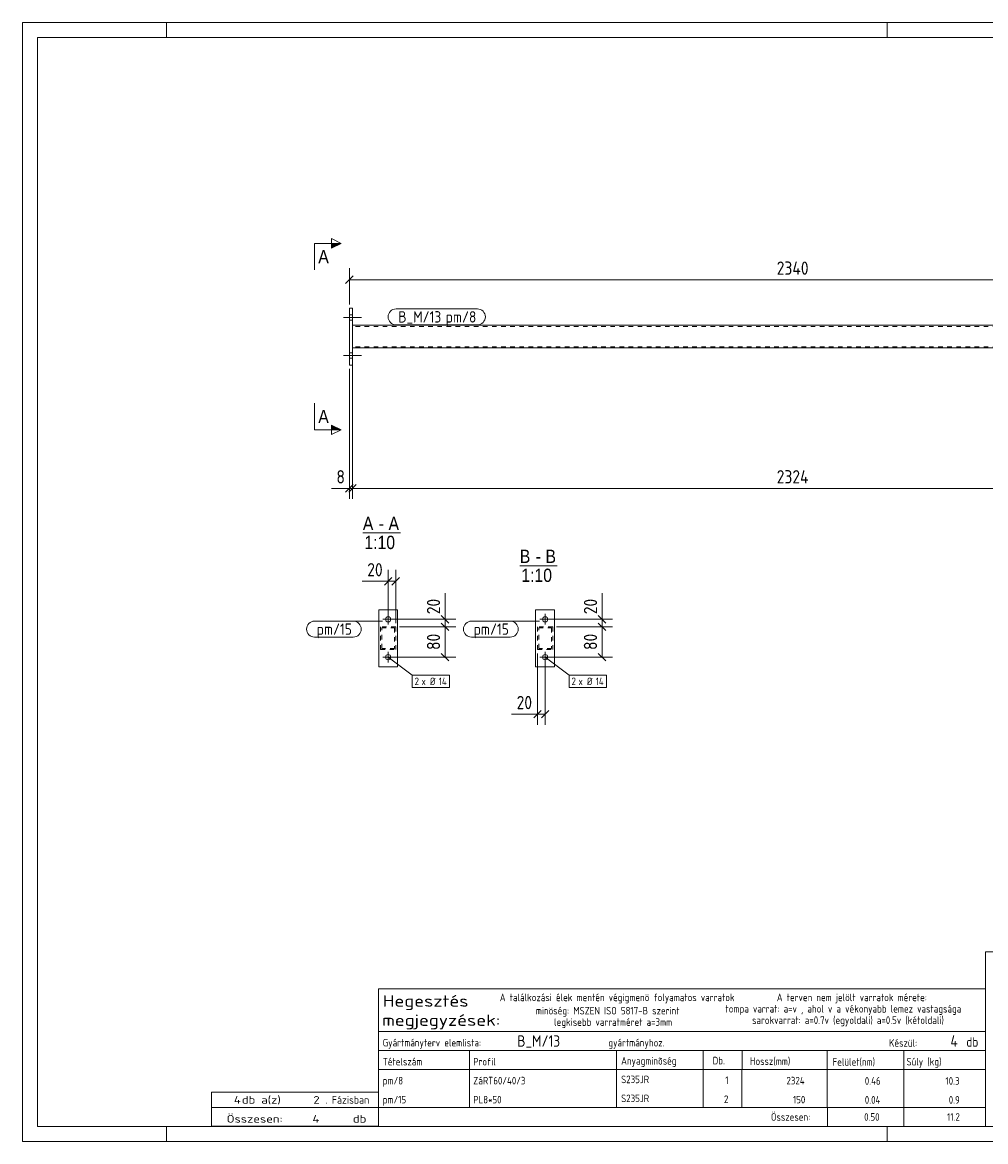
# Model space of a CAD drawing. Header units: millimetres. Extents: x 1 to 419, y 1 to 296.
# Tile 1 of 2: x 1 to 255, y 1 to 296. Entities that reach past the tile are written whole.
import ezdxf

# ---------------------------------------------------------------- set-up
doc = ezdxf.new("R2010")
doc.units = ezdxf.units.MM
doc.header["$LTSCALE"] = 0.6
doc.linetypes.add('XKITLINE00', pattern=[0])
doc.linetypes.add('XKITLINE02', pattern=[4, 2, -2])
for name, color, linetype, lineweight in [('Bolt', 7, 'Continuous', 0), ('BoltMark', 3, 'Continuous', 0), ('DrawingSheet', 5, 'Continuous', 0), ('OtherObjectType', 1, 'Continuous', 0), ('Part', 2, 'Continuous', 0), ('PartMark', 3, 'Continuous', 0), ('Section', 6, 'Continuous', 0), ('Z-DIMENSIONS', 1, 'Continuous', 0)]:
    doc.layers.add(name, color=color, linetype=linetype, lineweight=lineweight)
doc.styles.add('ARIAL', font='ARIAL.TTF')
doc.styles.add('ISOCPEUR', font='ISOCPEUR.TTF')

msp = doc.modelspace()

# ---------------------------------------------------------------- hatches: boundary and pattern name
at = {"layer": 'Section'}
for points in [[(82.5, 237.75), (85, 237.75), (82.5, 236.5)], [(82.5, 189.87), (85, 188.62), (82.5, 188.62)]]:
    msp.add_hatch(color=6, dxfattribs=at).paths.add_polyline_path(points, flags=17)

# ---------------------------------------------------------------- linework, layer by layer
at = {"layer": 'Bolt', "color": 3, "linetype": 'XKITLINE00', "lineweight": 0}
for p, q in [((87.2, 218.88), (88, 218.88)), ((85.65, 218.18), (90.4, 218.18)), ((87.2, 217.48), (88, 217.48)), ((85.65, 208.18), (90.4, 208.18)), ((87.2, 208.88), (88, 208.88)), ((87.2, 207.48), (88, 207.48)), ((98.82, 138.68), (96.02, 138.68)), ((97.42, 137.28), (97.42, 140.08)), ((137.4, 138.68), (140.2, 138.68)), ((138.8, 137.28), (138.8, 140.08)), ((97.42, 127.28), (97.42, 130.08)), ((138.8, 127.28), (138.8, 130.08)), ((98.82, 128.68), (96.02, 128.68)), ((137.4, 128.68), (140.2, 128.68))]:
    msp.add_line(p, q, dxfattribs=at)
for centre in [(97.42, 138.68), (138.8, 138.68), (97.42, 128.68), (138.8, 128.68)]:
    msp.add_circle(centre, 0.7, dxfattribs=at)
at = {"layer": 'BoltMark', "color": 7, "linetype": 'XKITLINE00', "lineweight": 0}
for p, q in [((97.42, 128.68), (103.79, 123.92)), ((138.8, 128.68), (145.16, 123.92)), ((103.79, 123.92), (113.58, 123.92)), ((103.79, 120.72), (103.79, 123.92)), ((113.58, 120.72), (113.58, 123.92)), ((145.16, 123.92), (154.95, 123.92)), ((145.16, 120.72), (145.16, 123.92)), ((154.95, 120.72), (154.95, 123.92)), ((103.79, 120.72), (113.58, 120.72)), ((145.16, 120.72), (154.95, 120.72))]:
    msp.add_line(p, q, dxfattribs=at)
at = {"layer": 'DrawingSheet', "color": 2, "linetype": 'XKITLINE00', "lineweight": 0}
for p, q in [((419, 296), (1, 296)), ((1, 296), (1, 1)), ((39, 292), (39, 296)), ((229, 292), (229, 296)), ((39, 1), (39, 5)), ((229, 1), (229, 5)), ((1, 1), (419, 1))]:
    msp.add_line(p, q, dxfattribs=at)
at = {"layer": 'DrawingSheet', "color": 3, "linetype": 'XKITLINE00', "lineweight": 0}
for p, q in [((415, 292), (5, 292)), ((5, 292), (5, 5)), ((5, 5), (415, 5))]:
    msp.add_line(p, q, dxfattribs=at)
at = {"layer": 'OtherObjectType', "color": 6, "linetype": 'XKITLINE00', "lineweight": 0}
for p, q in [((90.75, 161.43), (100.63, 161.43)), ((132.12, 152.77), (142.01, 152.77))]:
    msp.add_line(p, q, dxfattribs=at)
at = {"layer": 'OtherObjectType', "color": 7, "linetype": 'XKITLINE00', "lineweight": 0}
for p, q in [((254.84, 51.05), (254.84, 6.75)), ((254.84, 51.05), (415, 51.05)), ((94.84, 30.01), (94.84, 41.26)), ((94.84, 41.26), (254.84, 41.26)), ((254.84, 41.26), (254.84, 30.01)), ((94.84, 30.01), (254.84, 30.01)), ((94.84, 30.01), (254.84, 30.01)), ((94.84, 30.01), (94.84, 25.01)), ((254.84, 30.01), (254.84, 25.01)), ((94.84, 25.01), (254.84, 25.01)), ((94.84, 25.01), (94.84, 20.01)), ((118.84, 25.01), (118.84, 20.01)), ((157.61, 20.01), (157.61, 25.01)), ((180.5, 25.01), (180.5, 20.01)), ((190.7, 25), (190.7, 20.13)), ((213.15, 25.01), (213.15, 20.01)), ((233.33, 25.01), (233.33, 20.01)), ((254.84, 25.01), (254.84, 20.01)), ((94.84, 20.01), (254.84, 20.01)), ((94.84, 20.01), (94.84, 15.01)), ((118.84, 20.01), (118.84, 15.01)), ((157.61, 15.01), (157.61, 20.01)), ((180.5, 20.01), (180.5, 15.01)), ((190.67, 20), (190.67, 15)), ((213.18, 20.01), (213.18, 15.01)), ((233.33, 20.01), (233.33, 15.01)), ((254.84, 20.01), (254.84, 15.01)), ((94.84, 15), (94.84, 10)), ((118.84, 15), (118.84, 10)), ((157.61, 10), (157.61, 15)), ((180.5, 15), (180.5, 10)), ((190.67, 15), (190.67, 10)), ((213.18, 15), (213.18, 10)), ((233.33, 15), (233.33, 10)), ((254.84, 15), (254.84, 10)), ((50.84, 10), (50.84, 14)), ((50.84, 14), (94.84, 14)), ((94.84, 10), (94.84, 14)), ((50.84, 10), (94.84, 10)), ((50.85, 5.02), (50.84, 9.99)), ((50.84, 9.98), (94.74, 9.98)), ((94.84, 10), (254.84, 10)), ((94.84, 10), (94.84, 5)), ((213.19, 10), (213.19, 5)), ((233.31, 10), (233.31, 5)), ((254.84, 10), (254.84, 5)), ((50.89, 5.03), (94.79, 5.03)), ((94.84, 5), (254.84, 5))]:
    msp.add_line(p, q, dxfattribs=at)
at = {"layer": 'Part', "color": 2, "linetype": 'XKITLINE00', "lineweight": 0}
for p, q in [((87.2, 205.68), (87.2, 220.68)), ((88, 220.68), (87.2, 220.68)), ((88, 205.68), (88, 220.68)), ((320.4, 216.18), (88, 216.18)), ((320.4, 210.18), (88, 210.18)), ((88, 205.68), (87.2, 205.68)), ((94.92, 141.18), (94.92, 126.18)), ((99.92, 141.18), (94.92, 141.18)), ((99.92, 141.18), (99.92, 126.18)), ((136.3, 126.18), (136.3, 141.18)), ((136.3, 141.18), (141.3, 141.18)), ((141.3, 126.18), (141.3, 141.18)), ((99.92, 126.18), (94.92, 126.18)), ((136.3, 126.18), (141.3, 126.18))]:
    msp.add_line(p, q, dxfattribs=at)
at = {"layer": 'Part', "color": 7, "linetype": 'XKITLINE02', "lineweight": 0}
for p, q in [((88, 210.18), (88, 216.18)), ((320.4, 215.88), (88, 215.88)), ((320.4, 210.48), (88, 210.48)), ((99.42, 136.68), (95.42, 136.68)), ((95.42, 136.68), (95.42, 130.68)), ((95.72, 130.98), (95.72, 136.38)), ((95.72, 136.38), (99.12, 136.38)), ((99.12, 136.38), (99.12, 130.98)), ((99.42, 130.68), (99.42, 136.68)), ((140.8, 136.68), (136.8, 136.68)), ((136.8, 136.68), (136.8, 130.68)), ((137.1, 130.98), (137.1, 136.38)), ((137.1, 136.38), (140.5, 136.38)), ((140.5, 136.38), (140.5, 130.98)), ((140.8, 130.68), (140.8, 136.68)), ((95.42, 130.68), (99.42, 130.68)), ((99.12, 130.98), (95.72, 130.98)), ((136.8, 130.68), (140.8, 130.68)), ((140.5, 130.98), (137.1, 130.98))]:
    msp.add_line(p, q, dxfattribs=at)
at = {"layer": 'PartMark', "color": 7, "linetype": 'XKITLINE00', "lineweight": 0}
for p, q in [((99.5, 220.48), (120.94, 220.48)), ((99.5, 216.28), (120.94, 216.28)), ((78, 138.18), (88.22, 138.18)), ((95.95, 138.15), (88.22, 138.18)), ((119.38, 138.18), (129.6, 138.18)), ((137.33, 138.15), (129.6, 138.18)), ((78, 133.98), (88.22, 133.98)), ((119.38, 133.98), (129.6, 133.98))]:
    msp.add_line(p, q, dxfattribs=at)
for centre, start, end in [((99.5, 218.38), 90, 270), ((120.94, 218.38), 270, 90), ((78, 136.08), 90, 270), ((88.22, 136.08), 270, 90), ((119.38, 136.08), 90, 270), ((129.6, 136.08), 270, 90)]:
    msp.add_arc(centre, 2.1, start, end, dxfattribs=at)
at = {"layer": 'Section', "color": 6, "linetype": 'XKITLINE00', "lineweight": 0}
for p, q in [((82.5, 236.5), (82.5, 239)), ((82.5, 239), (85, 237.75)), ((78, 237.75), (78, 230.75)), ((78, 237.75), (85, 237.75)), ((85, 237.75), (82.5, 236.5)), ((78, 188.62), (78, 195.62)), ((85, 188.62), (82.5, 189.87)), ((82.5, 189.87), (82.5, 187.37)), ((78, 188.62), (85, 188.62)), ((85, 188.62), (82.5, 187.37))]:
    msp.add_line(p, q, dxfattribs=at)
at = {"layer": 'Z-DIMENSIONS', "color": 7, "linetype": 'XKITLINE00', "lineweight": 0}
for p, q in [((87.2, 221.68), (87.2, 231.23)), ((88.19, 229.17), (86.21, 227.19)), ((87.2, 228.18), (321.2, 228.18)), ((88, 209.18), (88, 170.38)), ((88, 209.18), (88, 170.38)), ((87.2, 204.68), (87.2, 170.38)), ((88.19, 174.17), (86.21, 172.19)), ((88.99, 174.17), (87.01, 172.19)), ((88.99, 174.17), (87.01, 172.19)), ((87.2, 173.18), (82.47, 173.18)), ((87.2, 173.18), (82.47, 173.18)), ((87.2, 173.18), (88, 173.18)), ((88, 173.18), (320.4, 173.18)), ((97.42, 139.68), (97.42, 151.73)), ((99.42, 137.68), (99.42, 151.73)), ((97.42, 148.68), (90.59, 148.68)), ((97.42, 148.68), (90.59, 148.68)), ((98.41, 149.67), (96.43, 147.69)), ((97.42, 148.68), (99.42, 148.68)), ((100.41, 149.67), (98.43, 147.69)), ((112.42, 138.68), (112.42, 145.52)), ((112.42, 138.68), (112.42, 145.52)), ((153.8, 138.68), (153.8, 145.52)), ((153.8, 138.68), (153.8, 145.52)), ((98.42, 138.68), (115.22, 138.68)), ((111.43, 139.67), (113.41, 137.69)), ((112.42, 136.68), (112.42, 138.68)), ((139.8, 138.68), (156.6, 138.68)), ((152.81, 139.67), (154.79, 137.69)), ((153.8, 136.68), (153.8, 138.68)), ((100.42, 136.68), (115.22, 136.68)), ((100.42, 136.68), (115.22, 136.68)), ((111.43, 137.67), (113.41, 135.69)), ((111.43, 137.67), (113.41, 135.69)), ((112.42, 128.68), (112.42, 136.68)), ((141.8, 136.68), (156.6, 136.68)), ((141.8, 136.68), (156.6, 136.68)), ((152.81, 137.67), (154.79, 135.69)), ((152.81, 137.67), (154.79, 135.69)), ((153.8, 128.68), (153.8, 136.68)), ((98.42, 128.68), (115.22, 128.68)), ((111.43, 129.67), (113.41, 127.69)), ((136.8, 129.68), (136.8, 110.88)), ((138.8, 127.68), (138.8, 110.88)), ((139.8, 128.68), (156.6, 128.68)), ((152.81, 129.67), (154.79, 127.69)), ((136.8, 113.68), (129.96, 113.68)), ((136.8, 113.68), (129.96, 113.68)), ((137.79, 114.67), (135.81, 112.69)), ((136.8, 113.68), (138.8, 113.68)), ((139.79, 114.67), (137.81, 112.69))]:
    msp.add_line(p, q, dxfattribs=at)
at = {"layer": 'Z-DIMENSIONS', "color": 3}
for p in [(87.2, 228.18), (87.2, 173.18), (88, 173.18), (88, 173.18), (97.42, 148.68), (99.42, 148.68), (112.42, 138.68), (153.8, 138.68), (112.42, 136.68), (112.42, 136.68), (153.8, 136.68), (153.8, 136.68), (112.42, 128.68), (153.8, 128.68), (136.8, 113.68), (138.8, 113.68)]:
    msp.add_point(p, dxfattribs=at)

# ---------------------------------------------------------------- texts
at = {"layer": 'BoltMark', "color": 3, "style": 'ISOCPEUR', "width": 0.85}
for s, p in [('2', (104.39, 121.32)), ('x Ø', (106.19, 121.32)), ('14', (110.74, 121.32)), ('2', (145.76, 121.32)), ('x Ø', (147.57, 121.32)), ('14', (152.12, 121.32))]:
    msp.add_text(s, height=2, dxfattribs=at).set_placement(p)
at = {"layer": 'OtherObjectType', "color": 6, "style": 'ARIAL', "width": 0.85}
for s, p in [('A', (90.75, 162.18)), ('A', (97.52, 162.18)), ('-', (94.91, 162.18)), ('1:10', (91.15, 157.18)), ('B', (132.12, 153.52)), ('B', (138.89, 153.52)), ('-', (136.29, 153.52)), ('1:10', (132.52, 148.52))]:
    msp.add_text(s, height=3.5, dxfattribs=at).set_placement(p)
at = {"layer": 'OtherObjectType', "color": 7, "style": 'ISOCPEUR'}
for s, height, width, p in [('Hegesztés', 3, 1.19, (95.99, 36.57)), ('A találkozási élek mentén végigmenö folyamatos varratok', 2, 0.85, (126.84, 38.01)), ('A terven nem jelölt varratok mérete:', 2, 0.85, (199.86, 38.01)), ('minöség: MSZEN ISO 5817-B szerint', 2, 0.85, (136.34, 34.51)), ('tompa varrat: a=v , ahol v a vékonyabb lemez vastagsága', 2, 0.85, (186.34, 35.01)), ('megjegyzések:', 3, 1.19, (95.84, 31.51)), ('legkisebb varratméret a=3mm', 2, 0.85, (141.16, 31.51)), ('sarokvarrat: a=0.7v (egyoldali) a=0.5v (kétoldali)', 2, 0.85, (193.34, 32.01)), ('Gyártmányterv elemlista:                               gyártmányhoz.', 2, 0.85, (95.99, 26.07)), ('Készül:', 2, 0.85, (229.47, 26.01)), ('db', 2.5, 0.85, (249.84, 26.01)), ('Anyagminõség', 2, 0.85, (158.83, 21.29)), ('Tételszám', 2, 0.85, (95.99, 21.07)), ('Profil', 2, 0.85, (119.84, 21.07)), ('Db.', 2, 0.85, (182.96, 21.35)), ('Hossz(mm)', 2, 0.85, (192.78, 21.21)), ('Felület(nm)', 2, 0.85, (214.56, 21.01)), ('Súly (kg)', 2, 0.85, (234.05, 21.07)), ('4', 2, 1.211571, (56.74, 11)), ('db a(z)', 2, 1.211571, (58.84, 11)), ('2', 2, 1.211571, (77.7, 11)), ('. Fázisban', 2, 0.935, (80.84, 11)), ('Összesen:', 2, 0.85, (198.33, 6.5)), ('Összesen:            db', 2, 1.211571, (54.84, 6)), ('4', 2, 1.211571, (77.46, 6))]:
    msp.add_text(s, height=height, dxfattribs=dict(at, width=width)).set_placement(p)
at = {"layer": 'OtherObjectType', "color": 5, "style": 'ISOCPEUR', "width": 0.85}
for s, height, p in [('B_M/13', 3, (131.45, 26.01)), ('4', 3, (245.63, 26.01)), ('pm/8', 2, (95.99, 16.07)), ('ZáRT60/40/3', 2, (119.84, 16.07)), ('S235JR', 2, (158.83, 16.4)), ('1', 2, (186.28, 16.17)), ('2324', 2, (202.41, 16.07)), ('0.46', 2, (223.06, 16)), ('10.3', 2, (244.33, 16)), ('pm/15', 2, (95.99, 11.06)), ('PL8*50', 2, (119.84, 11.06)), ('S235JR', 2, (158.83, 11.4)), ('2', 2, (185.94, 11.17)), ('150', 2, (204.13, 11.06)), ('0.04', 2, (223.06, 11)), ('0.9', 2, (245.19, 11)), ('0.50', 2, (222.89, 6.5)), ('11.2', 2, (244.75, 6.5))]:
    msp.add_text(s, height=height, dxfattribs=at).set_placement(p)
at = {"layer": 'PartMark', "color": 1, "style": 'ISOCPEUR', "width": 0.85}
msp.add_text('B_M/13', height=3, dxfattribs=at).set_placement((100.1, 216.88))
at = {"layer": 'PartMark', "color": 3, "style": 'ISOCPEUR', "width": 0.85}
for s, p in [('pm/8', (112.6, 216.88)), ('pm/15', (78.6, 134.58)), ('pm/15', (119.98, 134.58))]:
    msp.add_text(s, height=3, dxfattribs=at).set_placement(p)
at = {"layer": 'Section', "color": 6, "style": 'ARIAL', "width": 0.85}
for p in [(79, 232.5), (79, 190.37)]:
    msp.add_text('A', height=3.5, dxfattribs=at).set_placement(p)
at = {"layer": 'Z-DIMENSIONS', "color": 3, "style": 'ISOCPEUR', "width": 0.85}
for s, p in [('2340', (199.84, 229.48)), ('8', (83.78, 174.48)), ('2324', (199.84, 174.48)), ('20', (91.9, 149.98)), ('20', (131.28, 114.98))]:
    msp.add_text(s, height=3.5, dxfattribs=at).set_placement(p)
for s, p in [('20', (111.12, 140)), ('20', (152.5, 140)), ('80', (111.12, 130.58)), ('80', (152.5, 130.58))]:
    msp.add_text(s, height=3.5, rotation=90.0002, dxfattribs=at).set_placement(p)

doc.saveas('drawing.dxf')
